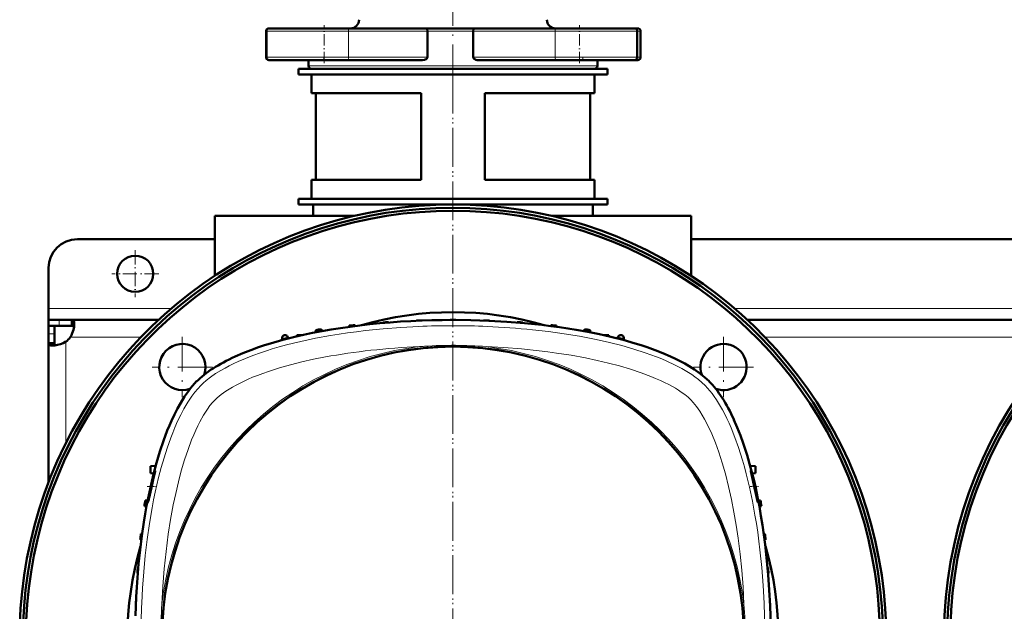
# Model space of a CAD drawing. Extents: x -1595 to 1972, y -1757 to 691.
# Tile 8 of 59: x -158 to 182, y -1262 to -1058. Entities that reach past the tile are written whole.
import ezdxf

# ---------------------------------------------------------------- set-up
doc = ezdxf.new("R2010")
doc.units = 0
doc.linetypes.add('DASHDOT', pattern=[18.5, 12, -3, 0.5, -3])

msp = doc.modelspace()

# ---------------------------------------------------------------- linework, layer by layer
at = {"color": 7, "linetype": 'DASHDOT', "lineweight": 18}
for p, q in [((-8.43, -1078.13), (-8.43, -1035.1)), ((-8.43, -1076.56), (-8.43, -1466.56)), ((-8.44, -1078.02), (-8.44, -1465.08)), ((-102.13, -1167.46), (-102.13, -1188.26)), ((85.25, -1167.46), (85.25, -1188.26)), ((-91.73, -1177.86), (-112.53, -1177.86)), ((95.65, -1177.86), (74.85, -1177.86))]:
    msp.add_line(p, q, dxfattribs=at)
at = {"color": 7, "linetype": 'DASHDOT', "lineweight": 18, "ltscale": 0.329999}
for p, q in [((-53.01, -1072.65), (-53.01, -1059.45)), ((35.37, -1072.65), (35.37, -1059.45))]:
    msp.add_line(p, q, dxfattribs=at)
at = {"color": 7, "lineweight": 18}
for p, q in [((-73.14, -1061.55), (-73.01, -1061.55)), ((-73.01, -1061.55), (-53.01, -1061.55)), ((-53.01, -1061.55), (-44.56, -1061.55)), ((-17.28, -1061.55), (-44.56, -1061.55)), ((-44.56, -1061.55), (-44.56, -1070.55)), ((-17.28, -1061.55), (-8.43, -1061.55)), ((-8.43, -1061.55), (-1.39, -1061.55)), ((26.92, -1061.55), (-1.39, -1061.55)), ((26.92, -1061.55), (35.37, -1061.55)), ((26.92, -1061.55), (26.92, -1070.55)), ((35.37, -1061.55), (55.37, -1061.55)), ((55.37, -1061.55), (56.52, -1061.55)), ((-73.01, -1070.55), (-73.14, -1070.55)), ((-53.01, -1070.55), (-73.01, -1070.55)), ((-8.43, -1073.55), (-58.43, -1073.55)), ((-44.56, -1070.55), (-53.01, -1070.55)), ((-44.56, -1070.55), (-17.28, -1070.55)), ((41.57, -1073.55), (-8.43, -1073.55)), ((-1.39, -1070.55), (26.92, -1070.55)), ((35.37, -1070.55), (26.92, -1070.55)), ((55.37, -1070.55), (35.37, -1070.55)), ((56.52, -1070.55), (55.37, -1070.55)), ((-105.91, -1157.55), (-148.43, -1157.55)), ((214.09, -1157.55), (89.04, -1157.55)), ((-144.74, -1161.55), (-144.74, -1163.55)), ((-148.43, -1166.41), (-146.43, -1166.41)), ((-142.43, -1169.08), (-142.43, -1204.15)), ((-116.52, -1167.55), (-140.9, -1167.55)), ((203.48, -1167.55), (99.65, -1167.55))]:
    msp.add_line(p, q, dxfattribs=at)
at = {"color": 7, "lineweight": 50}
for p, q in [((-73.14, -1061.55), (-73.14, -1070.55)), ((-73.01, -1061.55), (-73.01, -1070.55)), ((-71.82, -1060.55), (-72.14, -1060.55)), ((-53.01, -1060.55), (-72.01, -1060.55)), ((-44.98, -1060.55), (-53.01, -1060.55)), ((-44.98, -1060.55), (-17.41, -1060.55)), ((-8.43, -1060.55), (-17.41, -1060.55)), ((-17.28, -1061.55), (-17.28, -1070.55)), ((-1.24, -1060.55), (-8.43, -1060.55)), ((-1.39, -1061.55), (-1.39, -1070.55)), ((-1.24, -1060.55), (27.34, -1060.55)), ((35.37, -1060.55), (27.34, -1060.55)), ((54.37, -1060.55), (35.37, -1060.55)), ((55.52, -1060.55), (54.37, -1060.55)), ((55.37, -1061.55), (55.37, -1070.55)), ((56.52, -1061.55), (56.52, -1070.55)), ((-72.14, -1071.55), (-72.02, -1071.55)), ((-72.01, -1071.55), (-44.98, -1071.55)), ((-58.43, -1071.55), (-58.43, -1073.55)), ((-18.94, -1071.55), (-44.98, -1071.55)), ((27.34, -1071.55), (0.37, -1071.55)), ((27.34, -1071.55), (54.37, -1071.55)), ((41.57, -1071.55), (41.57, -1073.55)), ((54.38, -1071.55), (55.52, -1071.55)), ((-61.93, -1074.55), (-8.43, -1074.55)), ((-61.93, -1074.55), (-61.93, -1076.55)), ((-61.93, -1076.55), (-8.43, -1076.55)), ((-57.43, -1074.55), (-8.43, -1074.55)), ((-57.43, -1083.05), (-57.43, -1076.55)), ((-8.43, -1074.55), (45.07, -1074.55)), ((-8.43, -1074.55), (40.57, -1074.55)), ((-8.43, -1076.55), (45.07, -1076.55)), ((40.57, -1083.05), (40.57, -1076.55)), ((45.07, -1074.55), (45.07, -1076.55)), ((-19.43, -1083.05), (-57.43, -1083.05)), ((-55.93, -1113.05), (-55.93, -1083.05)), ((-19.43, -1113.05), (-19.43, -1083.05)), ((40.57, -1083.05), (2.57, -1083.05)), ((2.57, -1113.05), (2.57, -1083.05)), ((39.07, -1113.05), (39.07, -1083.05)), ((-19.43, -1113.05), (-57.43, -1113.05)), ((-57.43, -1119.55), (-57.43, -1113.05)), ((40.57, -1113.05), (2.57, -1113.05)), ((40.57, -1119.55), (40.57, -1113.05)), ((-61.93, -1119.55), (-8.43, -1119.55)), ((-61.93, -1119.55), (-61.93, -1121.55)), ((-8.43, -1119.55), (-57.43, -1119.55)), ((-8.43, -1119.55), (45.07, -1119.55)), ((40.57, -1119.55), (-8.43, -1119.55)), ((45.07, -1119.55), (45.07, -1121.55)), ((-61.93, -1121.55), (-8.43, -1121.55)), ((-56.83, -1125.55), (-56.83, -1121.55)), ((-8.43, -1121.55), (45.07, -1121.55)), ((39.97, -1121.55), (39.97, -1125.55)), ((-90.93, -1125.55), (-42.81, -1125.55)), ((-90.93, -1146.28), (-90.93, -1125.55)), ((25.94, -1125.55), (74.07, -1125.55)), ((74.07, -1146.28), (74.07, -1125.55)), ((-90.93, -1133.55), (-138.43, -1133.55)), ((229.07, -1133.55), (74.07, -1133.55)), ((-148.43, -1157.55), (-148.43, -1143.55)), ((-148.43, -1161.55), (-148.43, -1157.55)), ((-148.43, -1161.55), (-148.43, -1163.55)), ((-144.74, -1161.55), (-148.43, -1161.55)), ((-140.41, -1161.55), (-144.74, -1161.55)), ((-140.41, -1161.55), (-140.41, -1163.55)), ((-110.41, -1161.55), (-140.41, -1161.55)), ((-30.69, -1162.31), (-30.69, -1162.44)), ((-21.07, -1161.79), (-21.07, -1161.83)), ((-19.07, -1161.72), (-19.07, -1161.75)), ((2.18, -1161.72), (2.18, -1161.75)), ((4.18, -1161.79), (4.18, -1161.83)), ((13.81, -1162.31), (13.8, -1162.44)), ((209.59, -1161.55), (93.54, -1161.55)), ((-148.43, -1163.55), (-148.34, -1163.55)), ((-148.43, -1163.55), (-148.43, -1166.41)), ((-144.74, -1163.55), (-148.43, -1163.55)), ((-146.43, -1163.55), (-146.43, -1166.41)), ((-144.74, -1163.55), (-140.41, -1163.55)), ((-55.94, -1165.04), (-55.97, -1165.86)), ((-53.94, -1164.75), (-53.92, -1165.47)), ((-44.32, -1163.53), (-44.33, -1163.93)), ((-42.32, -1163.32), (-42.31, -1163.66)), ((-32.69, -1162.45), (-32.7, -1162.61)), ((15.81, -1162.45), (15.81, -1162.61)), ((25.43, -1163.32), (25.42, -1163.66)), ((27.43, -1163.53), (27.45, -1163.93)), ((37.06, -1164.75), (37.03, -1165.47)), ((39.06, -1165.04), (39.09, -1165.86)), ((-148.43, -1166.41), (-148.43, -1169.58)), ((-146.43, -1169.58), (-146.43, -1166.41)), ((-67.62, -1168.56), (-67.6, -1167.96)), ((-67.6, -1167.77), (-67.6, -1167.96)), ((-65.52, -1168.01), (-65.53, -1167.76)), ((-62.44, -1166.85), (-62.45, -1167.26)), ((-60.67, -1166.85), (-62.44, -1166.85)), ((45.56, -1166.85), (43.79, -1166.85)), ((45.56, -1166.85), (45.57, -1167.26)), ((48.63, -1168.01), (48.64, -1167.76)), ((50.71, -1167.77), (50.72, -1167.96)), ((50.74, -1168.56), (50.72, -1167.96)), ((-148.43, -1169.58), (-146.43, -1169.58)), ((-148.43, -1169.58), (-148.43, -1217.7)), ((-111.35, -1212.08), (-113.18, -1212.17)), ((-113.18, -1214.67), (-113.18, -1212.17)), ((94.46, -1212.07), (96.33, -1212.17)), ((96.33, -1212.17), (96.33, -1214.67)), ((-112.05, -1214.73), (-113.18, -1214.67)), ((95.16, -1214.73), (96.33, -1214.67)), ((-114.52, -1226.07), (-115.24, -1226.05)), ((-114.13, -1224.02), (-114.95, -1224.05)), ((98.07, -1224.05), (97.24, -1224.02)), ((98.36, -1226.05), (97.64, -1226.07)), ((-116.46, -1235.67), (-116.06, -1235.66)), ((99.57, -1235.67), (99.18, -1235.66)), ((-116.33, -1237.69), (-116.67, -1237.67)), ((99.79, -1237.67), (99.45, -1237.68)), ((-117.38, -1247.29), (-117.54, -1247.3)), ((100.65, -1247.3), (100.5, -1247.29)), ((-117.55, -1249.3), (-117.68, -1249.3)), ((100.79, -1249.3), (100.67, -1249.3)), ((-118.24, -1260.92), (-118.27, -1260.92)), ((-118.16, -1258.92), (-118.2, -1258.92)), ((101.31, -1258.92), (101.27, -1258.92)), ((101.38, -1260.92), (101.36, -1260.92))]:
    msp.add_line(p, q, dxfattribs=at)
at = {"color": 7, "linetype": 'DASHDOT', "lineweight": 18, "ltscale": 0.029999}
for p, q in [((-53.14, -1071.65), (-53.14, -1070.45)), ((36.52, -1071.65), (36.52, -1070.45))]:
    msp.add_line(p, q, dxfattribs=at)
at = {"color": 7, "linetype": 'DASHDOT', "lineweight": 18, "ltscale": 0.40625}
for p, q in [((-118.43, -1137.42), (-118.43, -1153.67)), ((-110.31, -1145.55), (-126.56, -1145.55))]:
    msp.add_line(p, q, dxfattribs=at)
at = {"color": 7, "linetype": 'DASHDOT', "lineweight": 18, "ltscale": 0.076287}
msp.add_line((-114.33, -1219.25), (-111.28, -1219.25), dxfattribs=at)
at = {"color": 7, "linetype": 'DASHDOT', "lineweight": 18, "ltscale": 0.075502}
msp.add_line((94.42, -1219.25), (97.44, -1219.25), dxfattribs=at)
at = {"color": 7, "lineweight": 50}
for points in [[(-17.41, -1060.55), (-17.4, -1060.55), (-17.39, -1060.56), (-17.38, -1060.57), (-17.36, -1060.64), (-17.31, -1060.87), (-17.28, -1061.55)], [(-1.24, -1060.55), (-1.25, -1060.55), (-1.26, -1060.56), (-1.27, -1060.57), (-1.3, -1060.64), (-1.35, -1060.87), (-1.39, -1061.55)], [(-17.28, -1070.55), (-17.32, -1070.76), (-17.42, -1070.95), (-17.57, -1071.11), (-17.74, -1071.23), (-18.02, -1071.38), (-18.32, -1071.47), (-18.94, -1071.55)], [(0.37, -1071.55), (-0.07, -1071.52), (-0.5, -1071.41), (-0.9, -1071.24), (-1.08, -1071.11), (-1.24, -1070.95), (-1.35, -1070.76), (-1.39, -1070.55)], [(-140.41, -1161.55), (-140.22, -1161.57), (-140.05, -1161.62), (-139.91, -1161.72), (-139.8, -1161.85), (-139.7, -1162.03), (-139.63, -1162.24), (-139.58, -1162.58), (-139.56, -1162.97)], [(-8.44, -1161.55), (-2.2, -1161.62), (4.01, -1161.82), (10.19, -1162.17), (16.31, -1162.65), (22.36, -1163.28), (25.44, -1163.66), (28.49, -1164.07), (31.37, -1164.5), (34.23, -1164.97), (38.3, -1165.71), (42.32, -1166.53), (46.26, -1167.42)], [(-139.56, -1162.97), (-139.63, -1163.91), (-139.85, -1164.97), (-140.21, -1166.08), (-140.52, -1166.83), (-140.9, -1167.55)], [(-140.41, -1163.55), (-140.07, -1163.59), (-139.81, -1163.74), (-139.64, -1163.98)], [(-142.43, -1169.08), (-143.38, -1169.56), (-144.36, -1169.94), (-145.33, -1170.21), (-146.25, -1170.37), (-147.01, -1170.43)], [(-83.81, -1174.23), (-81.16, -1173.09), (-78.46, -1172.03), (-75.72, -1171.04), (-73.64, -1170.35), (-71.55, -1169.69), (-67.35, -1168.49), (-63.14, -1167.42)], [(46.26, -1167.42), (50.46, -1168.49), (54.67, -1169.69), (56.76, -1170.35), (58.84, -1171.04), (61.58, -1172.03), (64.28, -1173.09), (66.92, -1174.23)], [(-147.01, -1170.43), (-147.66, -1170.37), (-147.92, -1170.29), (-148.13, -1170.19), (-148.28, -1170.05), (-148.38, -1169.88), (-148.43, -1169.58)], [(-146, -1170.34), (-146.24, -1170.17), (-146.39, -1169.92), (-146.43, -1169.58)], [(66.92, -1174.23), (68.56, -1175), (70.25, -1175.84), (71.81, -1176.68), (73.37, -1177.58), (75.2, -1178.74), (76.98, -1179.99), (78.69, -1181.35), (79.5, -1182.07), (80.28, -1182.82)], [(-118.34, -1264.01), (-118.09, -1257.42), (-117.9, -1254.14), (-117.67, -1250.87), (-117.26, -1245.98), (-116.75, -1241.13), (-116.15, -1236.32), (-115.46, -1231.57), (-114.99, -1228.73), (-114.49, -1225.91), (-113.76, -1222.2), (-112.97, -1218.55), (-112.11, -1214.96), (-111.05, -1211.01), (-109.9, -1207.17), (-108.66, -1203.45), (-107.32, -1199.87), (-106.62, -1198.15), (-105.89, -1196.46), (-104.87, -1194.29), (-103.81, -1192.2), (-102.7, -1190.22), (-101.4, -1188.12), (-100.04, -1186.18), (-99.31, -1185.23), (-98.56, -1184.33), (-97.87, -1183.55), (-97.17, -1182.82)], [(88.87, -1196.18), (90.01, -1198.83), (91.08, -1201.53), (92.06, -1204.27), (92.76, -1206.35), (93.41, -1208.44), (94.61, -1212.64), (95.68, -1216.85)], [(-111.99, -1215), (-112.41, -1216.53), (-113.15, -1219.67), (-113.68, -1222.26), (-114.03, -1224.31), (-114.07, -1224.7), (-114.07, -1224.73), (-114.06, -1224.74), (-114.06, -1224.75), (-114.06, -1224.75), (-114.06, -1224.75)], [(-113.64, -1223.15), (-112.62, -1218.6), (-112.09, -1216.25), (-111.7, -1214.5), (-111.58, -1213.9), (-111.57, -1213.77)], [(-111.58, -1213.75), (-111.58, -1213.75), (-111.58, -1213.75), (-111.6, -1213.78), (-111.68, -1213.99)], [(94.69, -1213.75), (94.69, -1213.75), (94.69, -1213.75), (94.69, -1213.76), (94.68, -1213.78), (94.71, -1214)], [(96.96, -1223.16), (96.55, -1220.98), (96.02, -1218.57), (95.44, -1216.21), (94.96, -1214.48), (94.76, -1213.89), (94.71, -1213.76)], [(94.92, -1215.01), (95.98, -1219.71), (96.56, -1222.28), (97.03, -1224.31), (97.14, -1224.7), (97.16, -1224.74), (97.17, -1224.75), (97.17, -1224.75)], [(-114.06, -1224.75), (-114.05, -1224.75), (-114.05, -1224.74), (-114.03, -1224.7), (-113.92, -1224.33)], [(97.17, -1224.75), (97.17, -1224.75), (97.17, -1224.75), (97.18, -1224.74), (97.18, -1224.73), (97.18, -1224.7), (97.15, -1224.33)]]:
    msp.add_lwpolyline(points, dxfattribs=at)
at = {"color": 7, "lineweight": 18}
for points in [[(-20.3, -1163.81), (-26.48, -1164.14), (-32.64, -1164.62), (-38.76, -1165.24), (-41.83, -1165.62), (-44.89, -1166.03), (-47.87, -1166.48), (-50.84, -1166.96), (-56, -1167.91), (-58.56, -1168.44), (-61.09, -1169), (-63.6, -1169.6), (-66.09, -1170.23), (-68.55, -1170.9), (-70.97, -1171.61), (-73.02, -1172.26), (-75.04, -1172.93), (-77.68, -1173.88), (-80.25, -1174.88), (-82.76, -1175.96), (-84.33, -1176.68), (-85.86, -1177.44), (-87.34, -1178.22), (-88.76, -1179.03), (-90.6, -1180.15), (-92.32, -1181.34), (-93.91, -1182.57), (-94.86, -1183.4), (-95.75, -1184.24)], [(78.87, -1184.24), (77.77, -1183.21), (76.57, -1182.2), (75.26, -1181.22), (74.22, -1180.49), (73.12, -1179.78), (70.78, -1178.4), (68.27, -1177.08), (65.6, -1175.84), (63.83, -1175.08), (62.01, -1174.34), (60.1, -1173.62), (58.14, -1172.92), (54.14, -1171.63), (50.01, -1170.44), (45.75, -1169.36), (43.2, -1168.77), (40.62, -1168.22), (35.38, -1167.21), (30.03, -1166.33), (24.6, -1165.58), (19.11, -1164.94)], [(66.28, -1183.92), (64.85, -1183.2), (63.37, -1182.51), (61.74, -1181.79), (60.06, -1181.1), (56.69, -1179.83), (53.04, -1178.61), (49.28, -1177.5), (45.42, -1176.48), (41.48, -1175.56), (37.48, -1174.72), (32.46, -1173.8), (27.37, -1173.01), (24.38, -1172.6), (21.37, -1172.23), (15.32, -1171.61), (9.23, -1171.13), (3.11, -1170.8)], [(-52.6, -1174.38), (-56.68, -1175.19), (-60.7, -1176.09), (-64.65, -1177.09), (-68.54, -1178.19), (-72.32, -1179.4), (-74.25, -1180.07), (-76.13, -1180.78), (-77.78, -1181.43), (-79.39, -1182.12)], [(-79.39, -1182.12), (-82.15, -1183.41), (-83.49, -1184.1), (-84.78, -1184.81), (-85.95, -1185.5), (-87.06, -1186.2), (-88.66, -1187.34), (-90.06, -1188.48), (-90.8, -1189.19)], [(-95.75, -1184.24), (-96.81, -1185.37), (-97.84, -1186.6), (-98.83, -1187.92), (-99.55, -1188.96), (-100.25, -1190.05), (-101.6, -1192.33), (-102.7, -1194.43), (-103.75, -1196.62), (-104.75, -1198.87), (-105.46, -1200.61), (-106.14, -1202.38), (-107.42, -1206), (-108.46, -1209.31), (-109.43, -1212.67), (-110.32, -1216.1), (-110.93, -1218.62), (-111.49, -1221.16), (-112.06, -1223.89), (-112.58, -1226.63), (-113.51, -1232.1), (-114.3, -1237.63), (-114.96, -1243.2), (-115.5, -1248.81), (-115.91, -1254.45), (-116.19, -1259.69)], [(73.92, -1189.19), (72.97, -1188.31), (71.86, -1187.42), (70.63, -1186.52), (69.62, -1185.85), (68.56, -1185.2), (66.28, -1183.92)], [(99.3, -1259.69), (98.96, -1253.51), (98.49, -1247.35), (97.86, -1241.23), (97.49, -1238.16), (97.07, -1235.1), (96.63, -1232.12), (96.14, -1229.15), (95.25, -1224.3), (94.25, -1219.52), (93.11, -1214.82), (92.48, -1212.45), (91.82, -1210.11), (91.14, -1207.89), (90.43, -1205.71), (89.21, -1202.28), (87.89, -1198.95), (87.17, -1197.28), (86.42, -1195.65), (85.68, -1194.16), (84.92, -1192.71), (83.54, -1190.33), (82.81, -1189.19), (82.06, -1188.09), (81.31, -1187.06), (80.53, -1186.08), (79.71, -1185.13), (78.87, -1184.24)], [(-90.8, -1189.19), (-91.68, -1190.14), (-92.58, -1191.24), (-93.47, -1192.48), (-94.14, -1193.49), (-94.8, -1194.55), (-96.07, -1196.83)], [(92.31, -1259.99), (91.99, -1254.12), (91.54, -1248.26), (90.98, -1242.69), (90.29, -1237.15), (89.63, -1232.63), (88.86, -1228.15), (88, -1223.73), (87.01, -1219.28), (85.9, -1214.91), (84.8, -1211.08), (83.6, -1207.34), (82.42, -1204.1), (81.15, -1200.99), (79.96, -1198.37), (78.69, -1195.91), (77.89, -1194.51), (77.08, -1193.2), (75.93, -1191.55), (74.78, -1190.11), (73.92, -1189.19)], [(-96.07, -1196.83), (-96.79, -1198.25), (-97.48, -1199.73), (-98.2, -1201.37), (-98.9, -1203.05), (-100.16, -1206.41), (-101.38, -1210.06), (-102.49, -1213.82), (-103.51, -1217.69), (-104.43, -1221.62), (-105.27, -1225.62), (-106.19, -1230.65), (-106.98, -1235.74), (-107.39, -1238.73), (-107.76, -1241.73), (-108.38, -1247.78), (-108.86, -1253.87), (-109.19, -1259.99)]]:
    msp.add_lwpolyline(points, dxfattribs=at)
at = {"color": 7, "lineweight": 50}
for centre, radius in [((-118.43, -1145.55), 6.25), ((-8.44, -1271.55), 100.74)]:
    msp.add_circle(centre, radius, dxfattribs=at)
at = {"color": 7, "lineweight": 18}
msp.add_circle((-8.44, -1271.55), 101, dxfattribs=at)
at = {"color": 7, "lineweight": 50}
for centre, radius, start, end in [((-43.93, -1057.55), 3, 270, 0), ((27.07, -1057.55), 3, 180, 270), ((-72.14, -1061.55), 1, 90, 180), ((-72.01, -1061.55), 1, 90, 180), ((54.37, -1061.55), 1, 0, 90), ((55.52, -1061.55), 1, 0, 90), ((-72.14, -1070.55), 1, 180, 270), ((-72.01, -1070.55), 1, 180, 270), ((-57.43, -1073.55), 1, 180, 270), ((40.57, -1073.55), 1, 270, 0), ((54.37, -1070.55), 1, 270, 360), ((55.52, -1070.55), 1, 270, 360), ((-8.43, -1271.56), 150, 308.9754, 231.0147), ((-8.44, -1271.55), 148.87, 309.4826, 230.5172), ((-8.44, -1271.55), 147.82, 309.9547, 230.0451), ((311.57, -1271.56), 150, 4.7834, 231.0147), ((311.56, -1271.55), 148.87, 4.8166, 230.5172), ((311.56, -1271.55), 147.82, 4.8509, 230.0451), ((-138.43, -1143.55), 10, 90, 180), ((-8.44, -1271.55), 112.7, 73.714, 106.286), ((-8.44, -1486.55), 325, 93.9256, 94.2791), ((-8.44, -1486.55), 325, 91.8735, 92.2263), ((-8.44, -1486.55), 325, 89.8237, 90.1763), ((-8.44, -1486.55), 325, 87.7737, 88.1265), ((-8.44, -1486.55), 325, 85.7209, 86.0744), ((-8.44, -1486.55), 325, 98.0479, 98.4041), ((-8.44, -1486.55), 325, 95.9829, 96.3375), ((-8.44, -1486.55), 325, 83.6625, 84.0172), ((-8.44, -1486.55), 325, 81.5959, 81.9522), ((-146.56, -1163.43), 7, 306.0861, 323.9183), ((-66.6, -1167.81), 1, 100.3399, 178), ((-8.44, -1486.55), 325, 100.3274, 100.3399), ((-66.53, -1167.8), 1, 63.2924, 100.3274), ((-66.53, -1167.8), 1, 2, 63.2924), ((49.64, -1167.8), 1, 116.6987, 178), ((49.64, -1167.8), 1, 79.6727, 116.6987), ((-8.44, -1486.55), 325, 79.6601, 79.6727), ((49.71, -1167.81), 1, 2, 79.6601), ((-102.13, -1177.86), 8, 340.2966, 289.7045), ((85.25, -1177.86), 8, 73.6479, 199.7036), ((85.25, -1177.86), 8, 250.2965, 73.6479), ((-91.85, -1220.6), 20.9, 161.5709, 164.4634), ((-111.59, -1213.76), 0.0181, 345.2469, 52.7118), ((94.68, -1213.78), 0.03, 20.9032, 64.4524), ((121.23, -1209.01), 26.98, 190.6516, 192.8383), ((-158.4, -1213.15), 45.87, 345.8814, 347.3994), ((67.41, -1228.44), 30.02, 7.8714, 10.1339), ((206.56, -1271.55), 325, 171.5959, 171.9522), ((-223.44, -1271.55), 325, 8.0479, 8.4041), ((206.56, -1271.55), 325, 173.6625, 174.0172), ((-223.44, -1271.55), 325, 5.9829, 6.3375), ((-8.44, -1271.55), 112.7, 163.7063, 196.2938), ((-8.44, -1271.55), 112.7, 343.714, 16.286), ((206.56, -1271.55), 325, 175.7209, 176.0744), ((-223.44, -1271.55), 325, 3.9256, 4.2791), ((206.56, -1271.55), 325, 177.7737, 178.1265), ((-223.44, -1271.55), 325, 1.8735, 2.2263)]:
    msp.add_arc(centre, radius, start, end, dxfattribs=at)
at = {"color": 7, "lineweight": 18}
for centre, radius, start, end in [((-8.44, -1442.01), 278.46, 87.5597, 92.4395), ((-7.66, -1425.62), 262.04, 84.1371, 87.5794), ((-8.44, -1486.59), 324.07, 100.1495, 100.5184), ((-8.44, -1486.59), 324.07, 79.4816, 79.8505), ((-8.44, -1271.55), 101.41, 96.5423, 173.4568), ((-8.45, -1317.68), 147.33, 93.8374, 94.4935), ((-8.44, -1317.85), 147.51, 85.5067, 93.8371), ((-8.44, -1271.55), 101.41, 6.5424, 83.4568), ((162.02, -1271.55), 278.46, 177.5597, 182.4396), ((37.87, -1271.55), 147.52, 175.507, 184.4923), ((-54.76, -1271.55), 147.52, 355.507, 4.4923), ((-178.91, -1271.55), 278.46, 357.5597, 2.4396)]:
    msp.add_arc(centre, radius, start, end, dxfattribs=at)
for centre, major_axis, ratio, start_param, end_param in [((-44.98, -1061.55), (0, -1), 0.422618, 1.570796, 3.141593), ((27.34, -1061.55), (0, -1), 0.422618, 3.141593, 4.712389), ((-44.98, -1070.55), (0, -1), 0.422618, 0, 1.570796), ((27.34, -1070.55), (0, 1), 0.422618, 1.570796, 3.141593), ((-4.31, -1203.14), (95.23, -1.54), 0.341842, 1.741831, 2.108111)]:
    msp.add_ellipse(centre, major_axis=major_axis, ratio=ratio, start_param=start_param, end_param=end_param, dxfattribs=at)
at = {"color": 7, "lineweight": 50}
for centre, major_axis, ratio, start_param, end_param in [((-6.55, -1194.56), (96.68, -0.73), 0.341319, 1.592988, 2.19875), ((-11.22, -1192.21), (90.71, 0.42), 0.335978, 2.496909, 2.814666), ((70.9, -1268.78), (0.42, -90.71), 0.335977, 2.496911, 2.814667), ((68.55, -1273.44), (-0.73, -96.68), 0.341319, 1.592988, 2.198749)]:
    msp.add_ellipse(centre, major_axis=major_axis, ratio=ratio, start_param=start_param, end_param=end_param, dxfattribs=at)

doc.saveas('drawing.dxf')
